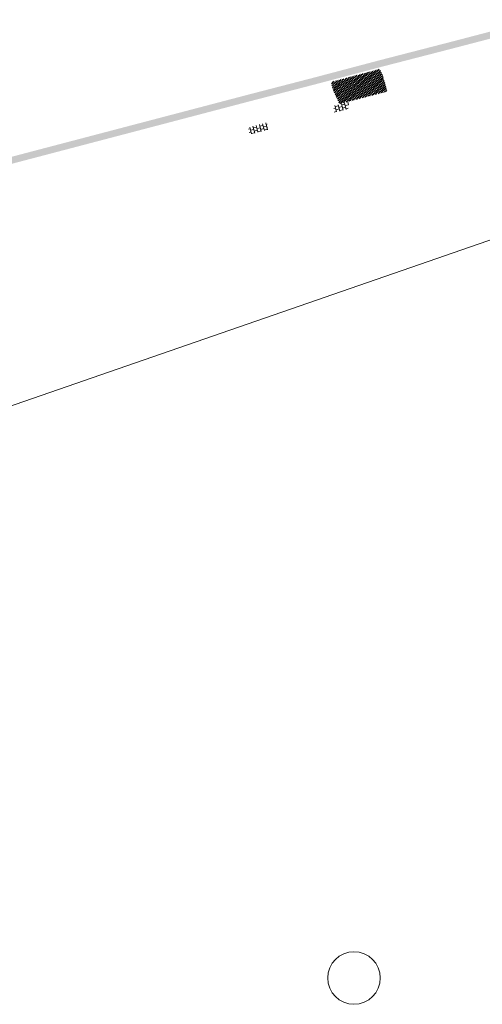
# Model space of a CAD drawing. Header units: metres. Extents: x 264779 to 275389, y 575281 to 580396.
# Tile 74 of 174: x 265347 to 265459, y 576491 to 576729. Entities that reach past the tile are written whole.
import ezdxf

# ---------------------------------------------------------------- set-up
doc = ezdxf.new("R2010")
doc.units = ezdxf.units.M
doc.layers.add('B-WE-KL-TRACE-A', color=9, linetype='Continuous', lineweight=13, true_color=0x808080)
doc.layers.add('B-WE-VH-VERHARDING_ASFALT-A', color=252, linetype='Continuous', lineweight=18)
doc.layers.add('B-WE-VH-VERHARDING_TEGEL_DIK-A', color=252, linetype='Continuous', lineweight=18)
doc.layers.add('X-XX-AL-HULPLAAG-G', color=6, linetype='Continuous', lineweight=18, plot=False)

msp = doc.modelspace()

# ---------------------------------------------------------------- hatches: boundary and pattern name
at = {"layer": 'B-WE-KL-TRACE-A'}
h = msp.add_hatch(dxfattribs=at)
h.set_pattern_fill('DOTS', color=256, scale=0.5)
h.set_pattern_definition([(0, (265713.50372, 576754.34745), (0.079375, 0.15875), [0, -0.15875])])
h.paths.add_polyline_path([(265257.497, 576901.576), (265280.092, 576836.285), (265298.31, 576783.268), (265291.791, 576781.392), (265239.384, 576934.357), (265222.655, 576983.209), (265230.7, 576979.939), (265245.297, 576937.421), (265245.427, 576937.04)])
h.paths.add_polyline_path([(265223.141, 576984.793), (265219.917, 576993.606), (265211.971, 577028.584), (265210.547, 577042.097), (265222.786, 577002.989), (265229.989, 576982.009)])
h.paths.add_polyline_path([(265207.488, 577055.376), (265208.876, 577042.208), (265202.774, 577069.069)])
h.paths.add_polyline_path([(265194.59, 577097.909), (265209.11, 577055.736), (265209.669, 577050.426), (265224.354, 577003.504), (265246.856, 576937.963), (265259.058, 576902.111), (265281.655, 576836.813), (265331.28, 576692.401), (265402.247, 576711.023), (265417.831, 576715.057), (265434.246, 576719.393), (265450.777, 576723.65), (265466.98, 576727.876), (265483.558, 576732.243), (265517.748, 576741.103), (265533.987, 576745.376), (265551.26, 576749.845), (265566.674, 576753.911), (265582.241, 576757.871), (265589.311, 576759.685), (265591.043, 576760.329), (265486.412, 577064.17), (265488.303, 577064.821), (265593.602, 576759.04), (265591.727, 576758.343), (265591.58, 576758.769), (265589.803, 576758.108), (265582.65, 576756.272), (265567.088, 576752.314), (265551.677, 576748.248), (265534.403, 576743.779), (265518.165, 576739.506), (265483.975, 576730.646), (265467.398, 576726.28), (265451.191, 576722.053), (265434.662, 576717.796), (265418.248, 576713.46), (265402.664, 576709.426), (265330.216, 576690.416), (265298.846, 576781.706), (265290.739, 576779.372), (265237.824, 576933.823), (265212.508, 577007.744), (265210.34, 577028.314), (265197.8, 577083.516), (265193.03, 577097.371)])
at = {"layer": 'B-WE-VH-VERHARDING_ASFALT-A'}
h = msp.add_hatch(dxfattribs=at)
h.set_pattern_fill('AVH-ASFALT', color=256, scale=2, angle=355.64835, style=0, pattern_type=2)
h.set_pattern_definition([(344.6017449, (53091.7779, 115408.78747), (0.1062107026, 0.38564139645), []), (44.6017449, (53091.7779, 115408.78747), (-0.28086989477, 0.28480186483), [])])
edge = h.paths.add_edge_path()
edge.add_line((265432.069, 576710.828), (265435.904, 576711.812))
edge.add_arc((265470.873, 576724.136), 37.077, 194.8697, 199.41391, ccw=False)
edge.add_arc((265422.114, 576711.19), 13.372, 14.8697, 26.5899)
edge.add_line((265434.071, 576717.175), (265422.28, 576714.06))
edge.add_arc((265434.53, 576716.229), 12.441, 190.04285, 201.73248)
edge.add_arc((265431.448, 576715.001), 9.123, 201.73248, 208.68199)
edge.add_arc((265412.68, 576704.734), 12.269, 19.32195, 28.68199, ccw=False)
edge.add_line((265424.259, 576708.793), (265432.069, 576710.828))
at = {"layer": 'B-WE-VH-VERHARDING_TEGEL_DIK-A'}
h = msp.add_hatch(dxfattribs=at)
h.set_pattern_fill('AVH-TEGEL_400X400_HALFST', color=256, scale=10, angle=265.68518, style=0, pattern_type=2)
h.set_pattern_definition([(284.70762702, (53134.1709, 115486.7577), (0.7737871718, 0.2031093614), []), (14.70762702, (53134.1709, 115486.7577), (-0.2031093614, 0.7737871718), [0.8, -0.8]), (14.70762702, (53135.0462, 115486.5739), (-0.2031093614, 0.7737871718), [0.8, -0.8])])
edge = h.paths.add_edge_path()
edge.add_line((265426.433, 576709.205), (265422.829, 576708.271))
edge.add_arc((265415.683, 576706.796), 7.297, -0.95598, 11.66531, ccw=False)
edge.add_line((265422.979, 576706.674), (265426.378, 576707.549))
edge.add_arc((265416.213, 576708.718), 10.232, 353.44132, 362.72756)
h = msp.add_hatch(dxfattribs=at)
h.set_pattern_fill('AVH-TEGEL_400X400_HALFST', color=256, scale=10, angle=265.68518, style=0, pattern_type=2)
h.set_pattern_definition([(284.70762702, (53285.48445, 115526.1136), (0.7737871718, 0.2031093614), []), (14.70762702, (53285.48445, 115526.1136), (-0.2031093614, 0.7737871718), [0.8, -0.8]), (14.70762702, (53286.3598, 115525.92985), (-0.2031093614, 0.7737871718), [0.8, -0.8])])
edge = h.paths.add_edge_path()
edge.add_line((265406.741, 576704.238), (265402.209, 576703.062))
edge.add_arc((265396.803, 576701.33), 5.677, 0.79221, 17.75626, ccw=False)
edge.add_line((265402.479, 576701.409), (265406.905, 576702.54))
edge.add_arc((265401.236, 576702.849), 5.677, 356.88125, 374.16457)

# ---------------------------------------------------------------- linework, layer by layer
at = {"layer": 'X-XX-AL-HULPLAAG-G', "flags": 128}
msp.add_lwpolyline([(265146.245, 576567.094), (265666.003, 576746.96), (265527.016, 577148.591), (265007.258, 576968.725)], close=True, dxfattribs=at)
at = {"layer": 'X-XX-AL-HULPLAAG-G'}
msp.add_circle((265427.81, 576497.509), 6.362, dxfattribs=at)

doc.saveas('drawing.dxf')
